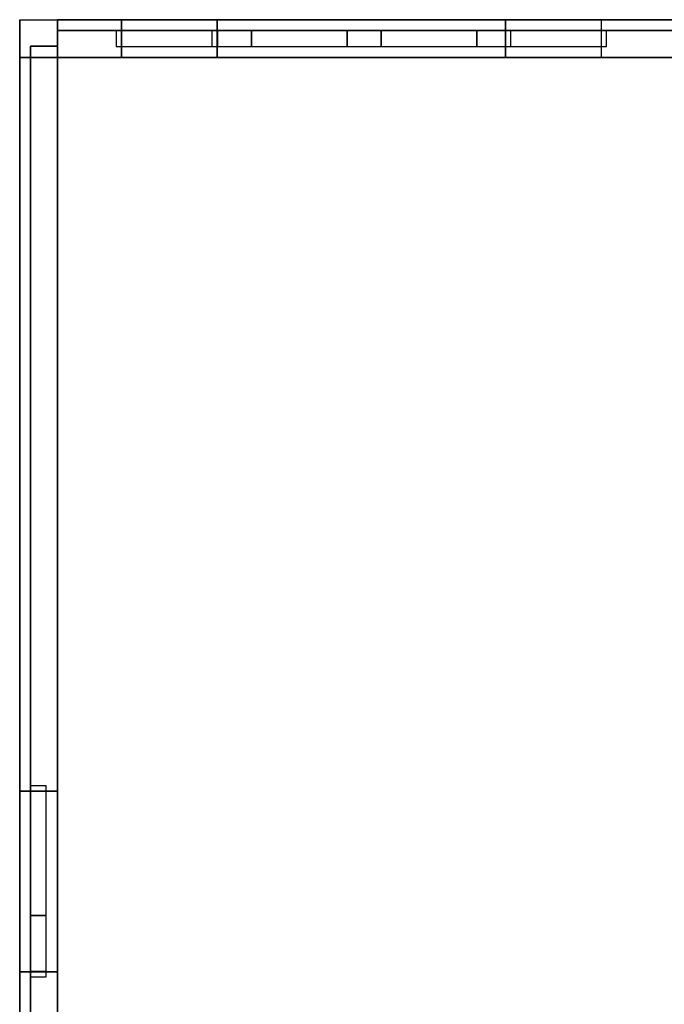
# Model space of a CAD drawing. Header units: millimetres. Extents: x -35 to 33166, y -35 to 31591.
# Tile 18 of 36: x -35 to 6027, y 9729 to 18991. Entities that reach past the tile are written whole.
import ezdxf

# ---------------------------------------------------------------- set-up
doc = ezdxf.new("R2010")
doc.units = ezdxf.units.MM
doc.header["$LTSCALE"] = 25.4
doc.layers.get('0').update_dxf_attribs({"true_color": 0xffffff})
for name, color, linetype, true_color in [('end caps & lintels', 7, 'Continuous', 0xffa500), ('Walls - L1', 7, 'Continuous', 0xb4b464), ('Walls - L2', 7, 'Continuous', 0x64ff64)]:
    doc.layers.add(name, color=color, linetype=linetype, true_color=true_color)

# ---------------------------------------------------------------- blocks, each defined once
blk = doc.blocks.new('FF-WF05_LeftCap_6in_#1')
for p, q in [((0, 152.4), (0, 0)), ((50, 152.4), (0, 152.4)), ((50, 152.4, 457.2), (0, 152.4, 457.2)), ((0, 152.4, 457.2), (0, 0, 457.2)), ((0, 152.4), (0, 152.4, 457.2)), ((50, 0), (50, 152.4)), ((50, 0, 457.2), (50, 152.4, 457.2)), ((50, 152.4), (50, 152.4, 457.2)), ((0, 0), (50, 0)), ((0, 0, 457.2), (50, 0, 457.2)), ((0, 0), (0, 0, 457.2)), ((50, 0), (50, 0, 457.2))]:
    blk.add_line(p, q)
blk = doc.blocks.new('FF-WF05_LeftCap_6in_#2')
for p, q in [((0, 152.4), (0, 0)), ((50, 152.4), (0, 152.4)), ((50, 152.4, 457.2), (0, 152.4, 457.2)), ((0, 152.4, 457.2), (0, 0, 457.2)), ((0, 152.4), (0, 152.4, 457.2)), ((50, 0), (50, 152.4)), ((50, 0, 457.2), (50, 152.4, 457.2)), ((50, 152.4), (50, 152.4, 457.2)), ((0, 0), (50, 0)), ((0, 0, 457.2), (50, 0, 457.2)), ((0, 0), (0, 0, 457.2)), ((50, 0), (50, 0, 457.2))]:
    blk.add_line(p, q)
blk = doc.blocks.new('FF-WF05_LeftCap_6in_#3')
for p, q in [((0, 152.4), (0, 0)), ((50, 152.4), (0, 152.4)), ((50, 152.4, 457.2), (0, 152.4, 457.2)), ((0, 152.4, 457.2), (0, 0, 457.2)), ((0, 152.4), (0, 152.4, 457.2)), ((50, 0), (50, 152.4)), ((50, 0, 457.2), (50, 152.4, 457.2)), ((50, 152.4), (50, 152.4, 457.2)), ((0, 0), (50, 0)), ((0, 0, 457.2), (50, 0, 457.2)), ((0, 0), (0, 0, 457.2)), ((50, 0), (50, 0, 457.2))]:
    blk.add_line(p, q)
blk = doc.blocks.new('FF-WF05_LeftCap_6in_#4')
for p, q in [((0, 152.4), (0, 0)), ((50, 152.4), (0, 152.4)), ((50, 152.4, 353.4), (0, 152.4, 353.4)), ((0, 152.4, 353.4), (0, 0, 353.4)), ((0, 152.4), (0, 152.4, 353.4)), ((50, 0), (50, 152.4)), ((50, 0, 353.4), (50, 152.4, 353.4)), ((50, 152.4), (50, 152.4, 353.4)), ((0, 0), (50, 0)), ((0, 0, 353.4), (50, 0, 353.4)), ((0, 0), (0, 0, 353.4)), ((50, 0), (50, 0, 353.4))]:
    blk.add_line(p, q)
blk = doc.blocks.new('FF-WF05_RightCap_6in_#1')
for p, q in [((0, 152.4), (0, 0)), ((50, 152.4), (0, 152.4)), ((50, 152.4, 457.2), (0, 152.4, 457.2)), ((0, 152.4, 457.2), (0, 0, 457.2)), ((0, 152.4), (0, 152.4, 457.2)), ((50, 0), (50, 152.4)), ((50, 0, 457.2), (50, 152.4, 457.2)), ((50, 152.4), (50, 152.4, 457.2)), ((0, 0), (50, 0)), ((0, 0, 457.2), (50, 0, 457.2)), ((0, 0), (0, 0, 457.2)), ((50, 0), (50, 0, 457.2))]:
    blk.add_line(p, q)
blk = doc.blocks.new('FF-WF05_RightCap_6in_#2')
for p, q in [((0, 152.4), (0, 0)), ((50, 152.4), (0, 152.4)), ((50, 152.4, 457.2), (0, 152.4, 457.2)), ((0, 152.4, 457.2), (0, 0, 457.2)), ((0, 152.4), (0, 152.4, 457.2)), ((50, 0), (50, 152.4)), ((50, 0, 457.2), (50, 152.4, 457.2)), ((50, 152.4), (50, 152.4, 457.2)), ((0, 0), (50, 0)), ((0, 0, 457.2), (50, 0, 457.2)), ((0, 0), (0, 0, 457.2)), ((50, 0), (50, 0, 457.2))]:
    blk.add_line(p, q)
blk = doc.blocks.new('FF-WF05_RightCap_6in_#3')
for p, q in [((0, 152.4), (0, 0)), ((50, 152.4), (0, 152.4)), ((50, 152.4, 457.2), (0, 152.4, 457.2)), ((0, 152.4, 457.2), (0, 0, 457.2)), ((0, 152.4), (0, 152.4, 457.2)), ((50, 0), (50, 152.4)), ((50, 0, 457.2), (50, 152.4, 457.2)), ((50, 152.4), (50, 152.4, 457.2)), ((0, 0), (50, 0)), ((0, 0, 457.2), (50, 0, 457.2)), ((0, 0), (0, 0, 457.2)), ((50, 0), (50, 0, 457.2))]:
    blk.add_line(p, q)
blk = doc.blocks.new('FF-WF05_RightCap_6in_#4')
for p, q in [((0, 152.4), (0, 0)), ((50, 152.4), (0, 152.4)), ((50, 152.4, 353.4), (0, 152.4, 353.4)), ((0, 152.4, 353.4), (0, 0, 353.4)), ((0, 152.4), (0, 152.4, 353.4)), ((50, 0), (50, 152.4)), ((50, 0, 353.4), (50, 152.4, 353.4)), ((50, 152.4), (50, 152.4, 353.4)), ((0, 0), (50, 0)), ((0, 0, 353.4), (50, 0, 353.4)), ((0, 0), (0, 0, 353.4)), ((50, 0), (50, 0, 353.4))]:
    blk.add_line(p, q)
blk = doc.blocks.new('FF-WF05_HeadLintel_6in_#1')
for p, q in [((0, 152.4), (0, 0)), ((1219.2, 152.4), (0, 152.4)), ((1219.2, 152.4, 63), (0, 152.4, 63)), ((0, 152.4, 63), (0, 0, 63)), ((0, 152.4), (0, 152.4, 63)), ((1219.2, 0), (1219.2, 152.4)), ((1219.2, 0, 63), (1219.2, 152.4, 63)), ((1219.2, 152.4), (1219.2, 152.4, 63)), ((0, 0), (1219.2, 0)), ((0, 0, 63), (1219.2, 0, 63)), ((0, 0), (0, 0, 63)), ((1219.2, 0), (1219.2, 0, 63))]:
    blk.add_line(p, q)
blk = doc.blocks.new('FF-WF05_HeadLintel_6in_#2')
for p, q in [((0, 152.4), (0, 0)), ((1219.2, 152.4), (0, 152.4)), ((1219.2, 152.4, 63), (0, 152.4, 63)), ((0, 152.4, 63), (0, 0, 63)), ((0, 152.4), (0, 152.4, 63)), ((1219.2, 0), (1219.2, 152.4)), ((1219.2, 0, 63), (1219.2, 152.4, 63)), ((1219.2, 152.4), (1219.2, 152.4, 63)), ((0, 0), (1219.2, 0)), ((0, 0, 63), (1219.2, 0, 63)), ((0, 0), (0, 0, 63)), ((1219.2, 0), (1219.2, 0, 63))]:
    blk.add_line(p, q)
blk = doc.blocks.new('FF-WF05_HeadLintel_6in_#3')
for p, q in [((0, 152.4), (0, 0)), ((371.6, 152.4), (0, 152.4)), ((371.6, 152.4, 63), (0, 152.4, 63)), ((0, 152.4, 63), (0, 0, 63)), ((0, 152.4), (0, 152.4, 63)), ((371.6, 0), (371.6, 152.4)), ((371.6, 0, 63), (371.6, 152.4, 63)), ((371.6, 152.4), (371.6, 152.4, 63)), ((0, 0), (371.6, 0)), ((0, 0, 63), (371.6, 0, 63)), ((0, 0), (0, 0, 63)), ((371.6, 0), (371.6, 0, 63))]:
    blk.add_line(p, q)
blk = doc.blocks.new('FF-WF05_SillLintel_6in_#1')
for p, q in [((0, 152.4), (0, 0)), ((1219.2, 152.4), (0, 152.4)), ((1219.2, 152.4, 63), (0, 152.4, 63)), ((0, 152.4, 63), (0, 0, 63)), ((0, 152.4), (0, 152.4, 63)), ((1219.2, 0), (1219.2, 152.4)), ((1219.2, 0, 63), (1219.2, 152.4, 63)), ((1219.2, 152.4), (1219.2, 152.4, 63)), ((0, 0), (1219.2, 0)), ((0, 0, 63), (1219.2, 0, 63)), ((0, 0), (0, 0, 63)), ((1219.2, 0), (1219.2, 0, 63))]:
    blk.add_line(p, q)
blk = doc.blocks.new('FF-WF05_SillLintel_6in_#2')
for p, q in [((0, 152.4), (0, 0)), ((1219.2, 152.4), (0, 152.4)), ((1219.2, 152.4, 63), (0, 152.4, 63)), ((0, 152.4, 63), (0, 0, 63)), ((0, 152.4), (0, 152.4, 63)), ((1219.2, 0), (1219.2, 152.4)), ((1219.2, 0, 63), (1219.2, 152.4, 63)), ((1219.2, 152.4), (1219.2, 152.4, 63)), ((0, 0), (1219.2, 0)), ((0, 0, 63), (1219.2, 0, 63)), ((0, 0), (0, 0, 63)), ((1219.2, 0), (1219.2, 0, 63))]:
    blk.add_line(p, q)
blk = doc.blocks.new('FF-WF05_SillLintel_6in_#3')
for p, q in [((0, 152.4), (0, 0)), ((371.6, 152.4), (0, 152.4)), ((371.6, 152.4, 63), (0, 152.4, 63)), ((0, 152.4, 63), (0, 0, 63)), ((0, 152.4), (0, 152.4, 63)), ((371.6, 0), (371.6, 152.4)), ((371.6, 0, 63), (371.6, 152.4, 63)), ((371.6, 152.4), (371.6, 152.4, 63)), ((0, 0), (371.6, 0)), ((0, 0, 63), (371.6, 0, 63)), ((0, 0), (0, 0, 63)), ((371.6, 0), (371.6, 0, 63))]:
    blk.add_line(p, q)
blk = doc.blocks.new('GF-WG06_LeftCap_6in_#8')
for p, q in [((0, 152.4), (0, 0)), ((50, 152.4), (0, 152.4)), ((50, 152.4, 457.2), (0, 152.4, 457.2)), ((0, 152.4, 457.2), (0, 0, 457.2)), ((0, 152.4), (0, 152.4, 457.2)), ((50, 0), (50, 152.4)), ((50, 0, 457.2), (50, 152.4, 457.2)), ((50, 152.4), (50, 152.4, 457.2)), ((0, 0), (50, 0)), ((0, 0, 457.2), (50, 0, 457.2)), ((0, 0), (0, 0, 457.2)), ((50, 0), (50, 0, 457.2))]:
    blk.add_line(p, q)
blk = doc.blocks.new('GF-WG06_LeftCap_6in_#9')
for p, q in [((0, 152.4), (0, 0)), ((50, 152.4), (0, 152.4)), ((50, 152.4, 457.2), (0, 152.4, 457.2)), ((0, 152.4, 457.2), (0, 0, 457.2)), ((0, 152.4), (0, 152.4, 457.2)), ((50, 0), (50, 152.4)), ((50, 0, 457.2), (50, 152.4, 457.2)), ((50, 152.4), (50, 152.4, 457.2)), ((0, 0), (50, 0)), ((0, 0, 457.2), (50, 0, 457.2)), ((0, 0), (0, 0, 457.2)), ((50, 0), (50, 0, 457.2))]:
    blk.add_line(p, q)
blk = doc.blocks.new('GF-WG06_LeftCap_6in_#10')
for p, q in [((0, 152.4), (0, 0)), ((50, 152.4), (0, 152.4)), ((50, 152.4, 457.2), (0, 152.4, 457.2)), ((0, 152.4, 457.2), (0, 0, 457.2)), ((0, 152.4), (0, 152.4, 457.2)), ((50, 0), (50, 152.4)), ((50, 0, 457.2), (50, 152.4, 457.2)), ((50, 152.4), (50, 152.4, 457.2)), ((0, 0), (50, 0)), ((0, 0, 457.2), (50, 0, 457.2)), ((0, 0), (0, 0, 457.2)), ((50, 0), (50, 0, 457.2))]:
    blk.add_line(p, q)
blk = doc.blocks.new('GF-WG06_LeftCap_6in_#11')
for p, q in [((0, 152.4), (0, 0)), ((50, 152.4), (0, 152.4)), ((50, 152.4, 457.2), (0, 152.4, 457.2)), ((0, 152.4, 457.2), (0, 0, 457.2)), ((0, 152.4), (0, 152.4, 457.2)), ((50, 0), (50, 152.4)), ((50, 0, 457.2), (50, 152.4, 457.2)), ((50, 152.4), (50, 152.4, 457.2)), ((0, 0), (50, 0)), ((0, 0, 457.2), (50, 0, 457.2)), ((0, 0), (0, 0, 457.2)), ((50, 0), (50, 0, 457.2))]:
    blk.add_line(p, q)
blk = doc.blocks.new('GF-WG06_LeftCap_6in_#12')
for p, q in [((0, 152.4), (0, 0)), ((50, 152.4), (0, 152.4)), ((50, 152.4, 457.2), (0, 152.4, 457.2)), ((0, 152.4, 457.2), (0, 0, 457.2)), ((0, 152.4), (0, 152.4, 457.2)), ((50, 0), (50, 152.4)), ((50, 0, 457.2), (50, 152.4, 457.2)), ((50, 152.4), (50, 152.4, 457.2)), ((0, 0), (50, 0)), ((0, 0, 457.2), (50, 0, 457.2)), ((0, 0), (0, 0, 457.2)), ((50, 0), (50, 0, 457.2))]:
    blk.add_line(p, q)
blk = doc.blocks.new('GF-WG06_LeftCap_6in_#13')
for p, q in [((0, 152.4), (0, 0)), ((50, 152.4), (0, 152.4)), ((50, 152.4, 457.2), (0, 152.4, 457.2)), ((0, 152.4, 457.2), (0, 0, 457.2)), ((0, 152.4), (0, 152.4, 457.2)), ((50, 0), (50, 152.4)), ((50, 0, 457.2), (50, 152.4, 457.2)), ((50, 152.4), (50, 152.4, 457.2)), ((0, 0), (50, 0)), ((0, 0, 457.2), (50, 0, 457.2)), ((0, 0), (0, 0, 457.2)), ((50, 0), (50, 0, 457.2))]:
    blk.add_line(p, q)
blk = doc.blocks.new('GF-WG06_LeftCap_6in_#14')
for p, q in [((0, 152.4), (0, 0)), ((50, 152.4), (0, 152.4)), ((50, 152.4, 181.8), (0, 152.4, 181.8)), ((0, 152.4, 181.8), (0, 0, 181.8)), ((0, 152.4), (0, 152.4, 181.8)), ((50, 0), (50, 152.4)), ((50, 0, 181.8), (50, 152.4, 181.8)), ((50, 152.4), (50, 152.4, 181.8)), ((0, 0), (50, 0)), ((0, 0, 181.8), (50, 0, 181.8)), ((0, 0), (0, 0, 181.8)), ((50, 0), (50, 0, 181.8))]:
    blk.add_line(p, q)
blk = doc.blocks.new('GF-WG06_RightCap_6in_#8')
for p, q in [((0, 152.4), (0, 0)), ((50, 152.4), (0, 152.4)), ((50, 152.4, 457.2), (0, 152.4, 457.2)), ((0, 152.4, 457.2), (0, 0, 457.2)), ((0, 152.4), (0, 152.4, 457.2)), ((50, 0), (50, 152.4)), ((50, 0, 457.2), (50, 152.4, 457.2)), ((50, 152.4), (50, 152.4, 457.2)), ((0, 0), (50, 0)), ((0, 0, 457.2), (50, 0, 457.2)), ((0, 0), (0, 0, 457.2)), ((50, 0), (50, 0, 457.2))]:
    blk.add_line(p, q)
blk = doc.blocks.new('GF-WG06_RightCap_6in_#9')
for p, q in [((0, 152.4), (0, 0)), ((50, 152.4), (0, 152.4)), ((50, 152.4, 457.2), (0, 152.4, 457.2)), ((0, 152.4, 457.2), (0, 0, 457.2)), ((0, 152.4), (0, 152.4, 457.2)), ((50, 0), (50, 152.4)), ((50, 0, 457.2), (50, 152.4, 457.2)), ((50, 152.4), (50, 152.4, 457.2)), ((0, 0), (50, 0)), ((0, 0, 457.2), (50, 0, 457.2)), ((0, 0), (0, 0, 457.2)), ((50, 0), (50, 0, 457.2))]:
    blk.add_line(p, q)
blk = doc.blocks.new('GF-WG06_RightCap_6in_#10')
for p, q in [((0, 152.4), (0, 0)), ((50, 152.4), (0, 152.4)), ((50, 152.4, 457.2), (0, 152.4, 457.2)), ((0, 152.4, 457.2), (0, 0, 457.2)), ((0, 152.4), (0, 152.4, 457.2)), ((50, 0), (50, 152.4)), ((50, 0, 457.2), (50, 152.4, 457.2)), ((50, 152.4), (50, 152.4, 457.2)), ((0, 0), (50, 0)), ((0, 0, 457.2), (50, 0, 457.2)), ((0, 0), (0, 0, 457.2)), ((50, 0), (50, 0, 457.2))]:
    blk.add_line(p, q)
blk = doc.blocks.new('GF-WG06_RightCap_6in_#11')
for p, q in [((0, 152.4), (0, 0)), ((50, 152.4), (0, 152.4)), ((50, 152.4, 457.2), (0, 152.4, 457.2)), ((0, 152.4, 457.2), (0, 0, 457.2)), ((0, 152.4), (0, 152.4, 457.2)), ((50, 0), (50, 152.4)), ((50, 0, 457.2), (50, 152.4, 457.2)), ((50, 152.4), (50, 152.4, 457.2)), ((0, 0), (50, 0)), ((0, 0, 457.2), (50, 0, 457.2)), ((0, 0), (0, 0, 457.2)), ((50, 0), (50, 0, 457.2))]:
    blk.add_line(p, q)
blk = doc.blocks.new('GF-WG06_RightCap_6in_#12')
for p, q in [((0, 152.4), (0, 0)), ((50, 152.4), (0, 152.4)), ((50, 152.4, 457.2), (0, 152.4, 457.2)), ((0, 152.4, 457.2), (0, 0, 457.2)), ((0, 152.4), (0, 152.4, 457.2)), ((50, 0), (50, 152.4)), ((50, 0, 457.2), (50, 152.4, 457.2)), ((50, 152.4), (50, 152.4, 457.2)), ((0, 0), (50, 0)), ((0, 0, 457.2), (50, 0, 457.2)), ((0, 0), (0, 0, 457.2)), ((50, 0), (50, 0, 457.2))]:
    blk.add_line(p, q)
blk = doc.blocks.new('GF-WG06_RightCap_6in_#13')
for p, q in [((0, 152.4), (0, 0)), ((50, 152.4), (0, 152.4)), ((50, 152.4, 457.2), (0, 152.4, 457.2)), ((0, 152.4, 457.2), (0, 0, 457.2)), ((0, 152.4), (0, 152.4, 457.2)), ((50, 0), (50, 152.4)), ((50, 0, 457.2), (50, 152.4, 457.2)), ((50, 152.4), (50, 152.4, 457.2)), ((0, 0), (50, 0)), ((0, 0, 457.2), (50, 0, 457.2)), ((0, 0), (0, 0, 457.2)), ((50, 0), (50, 0, 457.2))]:
    blk.add_line(p, q)
blk = doc.blocks.new('GF-WG06_RightCap_6in_#14')
for p, q in [((0, 152.4), (0, 0)), ((50, 152.4), (0, 152.4)), ((50, 152.4, 181.8), (0, 152.4, 181.8)), ((0, 152.4, 181.8), (0, 0, 181.8)), ((0, 152.4), (0, 152.4, 181.8)), ((50, 0), (50, 152.4)), ((50, 0, 181.8), (50, 152.4, 181.8)), ((50, 152.4), (50, 152.4, 181.8)), ((0, 0), (50, 0)), ((0, 0, 181.8), (50, 0, 181.8)), ((0, 0), (0, 0, 181.8)), ((50, 0), (50, 0, 181.8))]:
    blk.add_line(p, q)
blk = doc.blocks.new('GF-WG06_HeadLintel_6in_#3')
for p, q in [((0, 152.4), (0, 0)), ((1219.2, 152.4), (0, 152.4)), ((1219.2, 152.4, 63), (0, 152.4, 63)), ((0, 152.4, 63), (0, 0, 63)), ((0, 152.4), (0, 152.4, 63)), ((1219.2, 0), (1219.2, 152.4)), ((1219.2, 0, 63), (1219.2, 152.4, 63)), ((1219.2, 152.4), (1219.2, 152.4, 63)), ((0, 0), (1219.2, 0)), ((0, 0, 63), (1219.2, 0, 63)), ((0, 0), (0, 0, 63)), ((1219.2, 0), (1219.2, 0, 63))]:
    blk.add_line(p, q)
blk = doc.blocks.new('GF-WG06_HeadLintel_6in_#4')
for p, q in [((0, 152.4), (0, 0)), ((577.8, 152.4), (0, 152.4)), ((577.8, 152.4, 63), (0, 152.4, 63)), ((0, 152.4, 63), (0, 0, 63)), ((0, 152.4), (0, 152.4, 63)), ((577.8, 0), (577.8, 152.4)), ((577.8, 0, 63), (577.8, 152.4, 63)), ((577.8, 152.4), (577.8, 152.4, 63)), ((0, 0), (577.8, 0)), ((0, 0, 63), (577.8, 0, 63)), ((0, 0), (0, 0, 63)), ((577.8, 0), (577.8, 0, 63))]:
    blk.add_line(p, q)
blk = doc.blocks.new('GF-WG07_LeftCap_6in_#8')
for p, q in [((0, 152.4), (0, 0)), ((50, 152.4), (0, 152.4)), ((50, 152.4, 457.2), (0, 152.4, 457.2)), ((0, 152.4, 457.2), (0, 0, 457.2)), ((0, 152.4), (0, 152.4, 457.2)), ((50, 0), (50, 152.4)), ((50, 0, 457.2), (50, 152.4, 457.2)), ((50, 152.4), (50, 152.4, 457.2)), ((0, 0), (50, 0)), ((0, 0, 457.2), (50, 0, 457.2)), ((0, 0), (0, 0, 457.2)), ((50, 0), (50, 0, 457.2))]:
    blk.add_line(p, q)
blk = doc.blocks.new('GF-WG07_LeftCap_6in_#9')
for p, q in [((0, 152.4), (0, 0)), ((50, 152.4), (0, 152.4)), ((50, 152.4, 457.2), (0, 152.4, 457.2)), ((0, 152.4, 457.2), (0, 0, 457.2)), ((0, 152.4), (0, 152.4, 457.2)), ((50, 0), (50, 152.4)), ((50, 0, 457.2), (50, 152.4, 457.2)), ((50, 152.4), (50, 152.4, 457.2)), ((0, 0), (50, 0)), ((0, 0, 457.2), (50, 0, 457.2)), ((0, 0), (0, 0, 457.2)), ((50, 0), (50, 0, 457.2))]:
    blk.add_line(p, q)
blk = doc.blocks.new('GF-WG07_LeftCap_6in_#10')
for p, q in [((0, 152.4), (0, 0)), ((50, 152.4), (0, 152.4)), ((50, 152.4, 457.2), (0, 152.4, 457.2)), ((0, 152.4, 457.2), (0, 0, 457.2)), ((0, 152.4), (0, 152.4, 457.2)), ((50, 0), (50, 152.4)), ((50, 0, 457.2), (50, 152.4, 457.2)), ((50, 152.4), (50, 152.4, 457.2)), ((0, 0), (50, 0)), ((0, 0, 457.2), (50, 0, 457.2)), ((0, 0), (0, 0, 457.2)), ((50, 0), (50, 0, 457.2))]:
    blk.add_line(p, q)
blk = doc.blocks.new('GF-WG07_LeftCap_6in_#11')
for p, q in [((0, 152.4), (0, 0)), ((50, 152.4), (0, 152.4)), ((50, 152.4, 457.2), (0, 152.4, 457.2)), ((0, 152.4, 457.2), (0, 0, 457.2)), ((0, 152.4), (0, 152.4, 457.2)), ((50, 0), (50, 152.4)), ((50, 0, 457.2), (50, 152.4, 457.2)), ((50, 152.4), (50, 152.4, 457.2)), ((0, 0), (50, 0)), ((0, 0, 457.2), (50, 0, 457.2)), ((0, 0), (0, 0, 457.2)), ((50, 0), (50, 0, 457.2))]:
    blk.add_line(p, q)
blk = doc.blocks.new('GF-WG07_LeftCap_6in_#12')
for p, q in [((0, 152.4), (0, 0)), ((50, 152.4), (0, 152.4)), ((50, 152.4, 457.2), (0, 152.4, 457.2)), ((0, 152.4, 457.2), (0, 0, 457.2)), ((0, 152.4), (0, 152.4, 457.2)), ((50, 0), (50, 152.4)), ((50, 0, 457.2), (50, 152.4, 457.2)), ((50, 152.4), (50, 152.4, 457.2)), ((0, 0), (50, 0)), ((0, 0, 457.2), (50, 0, 457.2)), ((0, 0), (0, 0, 457.2)), ((50, 0), (50, 0, 457.2))]:
    blk.add_line(p, q)
blk = doc.blocks.new('GF-WG07_LeftCap_6in_#13')
for p, q in [((0, 152.4), (0, 0)), ((50, 152.4), (0, 152.4)), ((50, 152.4, 457.2), (0, 152.4, 457.2)), ((0, 152.4, 457.2), (0, 0, 457.2)), ((0, 152.4), (0, 152.4, 457.2)), ((50, 0), (50, 152.4)), ((50, 0, 457.2), (50, 152.4, 457.2)), ((50, 152.4), (50, 152.4, 457.2)), ((0, 0), (50, 0)), ((0, 0, 457.2), (50, 0, 457.2)), ((0, 0), (0, 0, 457.2)), ((50, 0), (50, 0, 457.2))]:
    blk.add_line(p, q)
blk = doc.blocks.new('GF-WG07_LeftCap_6in_#14')
for p, q in [((0, 152.4), (0, 0)), ((50, 152.4), (0, 152.4)), ((50, 152.4, 181.8), (0, 152.4, 181.8)), ((0, 152.4, 181.8), (0, 0, 181.8)), ((0, 152.4), (0, 152.4, 181.8)), ((50, 0), (50, 152.4)), ((50, 0, 181.8), (50, 152.4, 181.8)), ((50, 152.4), (50, 152.4, 181.8)), ((0, 0), (50, 0)), ((0, 0, 181.8), (50, 0, 181.8)), ((0, 0), (0, 0, 181.8)), ((50, 0), (50, 0, 181.8))]:
    blk.add_line(p, q)
blk = doc.blocks.new('GF-WG07_RightCap_6in_#8')
for p, q in [((0, 152.4), (0, 0)), ((50, 152.4), (0, 152.4)), ((50, 152.4, 457.2), (0, 152.4, 457.2)), ((0, 152.4, 457.2), (0, 0, 457.2)), ((0, 152.4), (0, 152.4, 457.2)), ((50, 0), (50, 152.4)), ((50, 0, 457.2), (50, 152.4, 457.2)), ((50, 152.4), (50, 152.4, 457.2)), ((0, 0), (50, 0)), ((0, 0, 457.2), (50, 0, 457.2)), ((0, 0), (0, 0, 457.2)), ((50, 0), (50, 0, 457.2))]:
    blk.add_line(p, q)
blk = doc.blocks.new('GF-WG07_RightCap_6in_#9')
for p, q in [((0, 152.4), (0, 0)), ((50, 152.4), (0, 152.4)), ((50, 152.4, 457.2), (0, 152.4, 457.2)), ((0, 152.4, 457.2), (0, 0, 457.2)), ((0, 152.4), (0, 152.4, 457.2)), ((50, 0), (50, 152.4)), ((50, 0, 457.2), (50, 152.4, 457.2)), ((50, 152.4), (50, 152.4, 457.2)), ((0, 0), (50, 0)), ((0, 0, 457.2), (50, 0, 457.2)), ((0, 0), (0, 0, 457.2)), ((50, 0), (50, 0, 457.2))]:
    blk.add_line(p, q)
blk = doc.blocks.new('GF-WG07_RightCap_6in_#10')
for p, q in [((0, 152.4), (0, 0)), ((50, 152.4), (0, 152.4)), ((50, 152.4, 457.2), (0, 152.4, 457.2)), ((0, 152.4, 457.2), (0, 0, 457.2)), ((0, 152.4), (0, 152.4, 457.2)), ((50, 0), (50, 152.4)), ((50, 0, 457.2), (50, 152.4, 457.2)), ((50, 152.4), (50, 152.4, 457.2)), ((0, 0), (50, 0)), ((0, 0, 457.2), (50, 0, 457.2)), ((0, 0), (0, 0, 457.2)), ((50, 0), (50, 0, 457.2))]:
    blk.add_line(p, q)
blk = doc.blocks.new('GF-WG07_RightCap_6in_#11')
for p, q in [((0, 152.4), (0, 0)), ((50, 152.4), (0, 152.4)), ((50, 152.4, 457.2), (0, 152.4, 457.2)), ((0, 152.4, 457.2), (0, 0, 457.2)), ((0, 152.4), (0, 152.4, 457.2)), ((50, 0), (50, 152.4)), ((50, 0, 457.2), (50, 152.4, 457.2)), ((50, 152.4), (50, 152.4, 457.2)), ((0, 0), (50, 0)), ((0, 0, 457.2), (50, 0, 457.2)), ((0, 0), (0, 0, 457.2)), ((50, 0), (50, 0, 457.2))]:
    blk.add_line(p, q)
blk = doc.blocks.new('GF-WG07_RightCap_6in_#12')
for p, q in [((0, 152.4), (0, 0)), ((50, 152.4), (0, 152.4)), ((50, 152.4, 457.2), (0, 152.4, 457.2)), ((0, 152.4, 457.2), (0, 0, 457.2)), ((0, 152.4), (0, 152.4, 457.2)), ((50, 0), (50, 152.4)), ((50, 0, 457.2), (50, 152.4, 457.2)), ((50, 152.4), (50, 152.4, 457.2)), ((0, 0), (50, 0)), ((0, 0, 457.2), (50, 0, 457.2)), ((0, 0), (0, 0, 457.2)), ((50, 0), (50, 0, 457.2))]:
    blk.add_line(p, q)
blk = doc.blocks.new('GF-WG07_RightCap_6in_#13')
for p, q in [((0, 152.4), (0, 0)), ((50, 152.4), (0, 152.4)), ((50, 152.4, 457.2), (0, 152.4, 457.2)), ((0, 152.4, 457.2), (0, 0, 457.2)), ((0, 152.4), (0, 152.4, 457.2)), ((50, 0), (50, 152.4)), ((50, 0, 457.2), (50, 152.4, 457.2)), ((50, 152.4), (50, 152.4, 457.2)), ((0, 0), (50, 0)), ((0, 0, 457.2), (50, 0, 457.2)), ((0, 0), (0, 0, 457.2)), ((50, 0), (50, 0, 457.2))]:
    blk.add_line(p, q)
blk = doc.blocks.new('GF-WG07_RightCap_6in_#14')
for p, q in [((0, 152.4), (0, 0)), ((50, 152.4), (0, 152.4)), ((50, 152.4, 181.8), (0, 152.4, 181.8)), ((0, 152.4, 181.8), (0, 0, 181.8)), ((0, 152.4), (0, 152.4, 181.8)), ((50, 0), (50, 152.4)), ((50, 0, 181.8), (50, 152.4, 181.8)), ((50, 152.4), (50, 152.4, 181.8)), ((0, 0), (50, 0)), ((0, 0, 181.8), (50, 0, 181.8)), ((0, 0), (0, 0, 181.8)), ((50, 0), (50, 0, 181.8))]:
    blk.add_line(p, q)
blk = doc.blocks.new('GF-WG07_HeadLintel_6in_#5')
for p, q in [((0, 152.4), (0, 0)), ((1219.2, 152.4), (0, 152.4)), ((1219.2, 152.4, 63), (0, 152.4, 63)), ((0, 152.4, 63), (0, 0, 63)), ((0, 152.4), (0, 152.4, 63)), ((1219.2, 0), (1219.2, 152.4)), ((1219.2, 0, 63), (1219.2, 152.4, 63)), ((1219.2, 152.4), (1219.2, 152.4, 63)), ((0, 0), (1219.2, 0)), ((0, 0, 63), (1219.2, 0, 63)), ((0, 0), (0, 0, 63)), ((1219.2, 0), (1219.2, 0, 63))]:
    blk.add_line(p, q)
blk = doc.blocks.new('GF-WG07_HeadLintel_6in_#6')
for p, q in [((0, 152.4), (0, 0)), ((1219.2, 152.4), (0, 152.4)), ((1219.2, 152.4, 63), (0, 152.4, 63)), ((0, 152.4, 63), (0, 0, 63)), ((0, 152.4), (0, 152.4, 63)), ((1219.2, 0), (1219.2, 152.4)), ((1219.2, 0, 63), (1219.2, 152.4, 63)), ((1219.2, 152.4), (1219.2, 152.4, 63)), ((0, 0), (1219.2, 0)), ((0, 0, 63), (1219.2, 0, 63)), ((0, 0), (0, 0, 63)), ((1219.2, 0), (1219.2, 0, 63))]:
    blk.add_line(p, q)
blk = doc.blocks.new('GF-WG07_HeadLintel_6in_#7')
for p, q in [((0, 152.4), (0, 0)), ((1219.2, 152.4), (0, 152.4)), ((1219.2, 152.4, 63), (0, 152.4, 63)), ((0, 152.4, 63), (0, 0, 63)), ((0, 152.4), (0, 152.4, 63)), ((1219.2, 0), (1219.2, 152.4)), ((1219.2, 0, 63), (1219.2, 152.4, 63)), ((1219.2, 152.4), (1219.2, 152.4, 63)), ((0, 0), (1219.2, 0)), ((0, 0, 63), (1219.2, 0, 63)), ((0, 0), (0, 0, 63)), ((1219.2, 0), (1219.2, 0, 63))]:
    blk.add_line(p, q)
blk = doc.blocks.new('GF-WG07_HeadLintel_6in_#8')
for p, q in [((0, 152.4), (0, 0)), ((952.4, 152.4), (0, 152.4)), ((952.4, 152.4, 63), (0, 152.4, 63)), ((0, 152.4, 63), (0, 0, 63)), ((0, 152.4), (0, 152.4, 63)), ((952.4, 0), (952.4, 152.4)), ((952.4, 0, 63), (952.4, 152.4, 63)), ((952.4, 152.4), (952.4, 152.4, 63)), ((0, 0), (952.4, 0)), ((0, 0, 63), (952.4, 0, 63)), ((0, 0), (0, 0, 63)), ((952.4, 0), (952.4, 0, 63))]:
    blk.add_line(p, q)
blk = doc.blocks.new('Difference#133')
for p, q in [((321.3, 18635, -100), (321.3, 18990.6, -100)), ((321.3, 18990.6, -100), (922.5, 18990.6, -100)), ((321.3, 18742, 3351.3), (321.3, 18990.6, 3557.6)), ((321.3, 18990.6, -100), (321.3, 18990.6, 3557.6)), ((321.3, 18990.6, 3557.6), (6152.9, 18990.6, 3557.6)), ((321.3, 18990.6, 3557.6), (321.3, 18635, 3557.6)), ((922.5, 18635, -100), (922.5, 18990.6, -100)), ((922.5, 18990.6, -100), (922.5, 18990.6, 2825.5)), ((922.5, 18990.6, 2825.5), (922.5, 18635, 2825.5)), ((922.5, 18990.6, 2825.5), (5433, 18990.6, 2825.5)), ((5433, 18990.6, 2825.5), (5433, 18635, 2825.5)), ((5433, 18990.6, 2825.5), (5433, 18990.6, -100)), ((5433, 18990.6, -100), (5433, 18635, -100)), ((6152.9, 18990.6, -100), (5433, 18990.6, -100)), ((6152.9, 18990.6, 3557.6), (6152.9, 18990.6, -100)), ((6152.9, 18990.6, -100), (6152.9, 18635, -100)), ((6152.9, 18990.6, 3557.6), (6152.9, 18635, 3557.6)), ((321.3, 18742, 3198.7), (321.3, 18889, 3198.7)), ((321.3, 18889, 3198.7), (321.3, 18889, 3351.3)), ((321.3, 18889, 3351.3), (321.3, 18742, 3351.3)), ((321.3, 18889, 3351.3), (6152.9, 18889, 3351.3)), ((6152.9, 18889, 3198.7), (321.3, 18889, 3198.7)), ((6152.9, 18889, 3351.3), (6152.9, 18889, 3351.3)), ((6152.9, 18889, 3351.3), (6152.9, 18635, 3351.3)), ((6152.9, 18635, 3198.7), (6152.9, 18889, 3198.7)), ((6152.9, 18889, 3198.7), (6152.9, 18889, 3198.7)), ((6152.9, 18889, 3198.7), (6152.9, 18889, 3351.3)), ((321.3, 18742, 3351.3), (321.3, 18742, 3198.7)), ((321.3, 18635, 3351.3), (321.3, 18742, 3351.3)), ((321.3, 18742, 3198.7), (321.3, 18635, 3198.7)), ((321.3, 18635, -100), (321.3, 18742, 3198.7)), ((321.3, 18635, 3557.6), (321.3, 18742, 3351.3)), ((6152.9, 18635, 3351.3), (321.3, 18635, 3351.3)), ((321.3, 18635, 3198.7), (6152.9, 18635, 3198.7)), ((321.3, 18635, -100), (922.5, 18635, -100)), ((321.3, 18635, 3198.7), (321.3, 18635, -100)), ((321.3, 18635, 3557.6), (321.3, 18635, 3351.3)), ((6152.9, 18635, 3557.6), (321.3, 18635, 3557.6)), ((922.5, 18635, 2825.5), (922.5, 18635, -100)), ((5433, 18635, 2825.5), (922.5, 18635, 2825.5)), ((5433, 18635, -100), (5433, 18635, 2825.5)), ((5433, 18635, -100), (6152.9, 18635, -100)), ((6152.9, 18635, -100), (6152.9, 18635, 3198.7)), ((6152.9, 18635, 3351.3), (6152.9, 18635, 3557.6))]:
    blk.add_line(p, q)
blk = doc.blocks.new('Difference#21')
for p, q in [((-34.59, 2008.774, 3557.6), (-34.59, 18634.766, 3557.6)), ((-34.59, 18634.766, 3557.6), (-34.59, 18634.766, -100)), ((-34.59, 18634.766, -100), (-34.59, 11733, -100)), ((-34.59, 18634.766, -100), (321.01, 18634.766, -100)), ((-34.59, 18634.766, 3557.6), (321.01, 18634.766, 3557.6)), ((66.9746, 2008.8, 3198.73), (66.9746, 18634.766, 3198.73)), ((66.9746, 18634.766, 3198.73), (66.9746, 18634.766, 3351.27)), ((66.9746, 18634.766, 3351.27), (66.9746, 2008.8, 3351.27)), ((321.01, 18634.766, 3198.73), (66.9746, 18634.766, 3198.73)), ((66.9746, 18634.766, 3351.27), (321.01, 18634.766, 3351.27)), ((321.01, 2008.8, 3198.73), (321.01, 18634.766, 3198.73)), ((321.01, 18634.766, 3351.27), (321.01, 2008.8, 3351.27)), ((321.01, 18634.766, -100), (321.01, 11733, -100)), ((321.01, 18634.766, 3557.6), (321.01, 18634.766, 3351.27)), ((321.01, 18634.766, 3198.73), (321.01, 18634.766, -100)), ((321.01, 18634.766, 3557.6), (321.01, 2008.774, 3557.6)), ((-34.59, 11733, -100), (321.01, 11733, -100)), ((321.01, 11733, 2825.5), (-34.59, 11733, 2825.5)), ((-34.59, 11733, 2825.5), (-34.59, 11733, -100)), ((-34.59, 10035.5, 2825.5), (-34.59, 11733, 2825.5)), ((321.01, 11733, -100), (321.01, 11733, 2825.5)), ((321.01, 11733, 2825.5), (321.01, 10035.5, 2825.5)), ((-34.59, 10035.5, -100), (-34.59, 10035.5, 2825.5)), ((-34.59, 10035.5, 2825.5), (321.01, 10035.5, 2825.5)), ((321.01, 10035.5, -100), (-34.59, 10035.5, -100)), ((-34.59, 10035.5, -100), (-34.59, 8640, -100)), ((321.01, 10035.5, 2825.5), (321.01, 10035.5, -100)), ((321.01, 10035.5, -100), (321.01, 8640, -100))]:
    blk.add_line(p, q)
blk = doc.blocks.new('Difference#132')
for p, q in [((-34.59, 18634.766, 3557.6), (-34.59, 18990.62, 3557.6)), ((-34.59, 18990.62, 3557.6), (-34.59, 18990.62, -100)), ((-34.59, 18990.62, -100), (-34.59, 18634.766, -100)), ((-34.59, 18990.62, -100), (321.264, 18990.62, -100)), ((-34.59, 18990.62, 3557.6), (321.264, 18990.62, 3557.6)), ((321.264, 18990.62, -100), (321.264, 18635.02, -100)), ((321.264, 18990.62, 3557.6), (321.264, 18990.62, -100)), ((321.264, 18990.62, 3557.6), (321.264, 18635.02, 3557.6)), ((66.9746, 18634.8, 3198.73), (66.9746, 18742, 3198.73)), ((66.9746, 18742, 3198.73), (66.9746, 18742, 3351.27)), ((66.9746, 18742, 3351.27), (66.9746, 18634.8, 3351.27)), ((321.264, 18742, 3198.73), (66.9746, 18742, 3198.73)), ((66.9746, 18742, 3351.27), (321.264, 18742, 3351.27)), ((321.264, 18635.02, 3198.73), (321.264, 18742, 3198.73)), ((321.264, 18742, 3351.27), (321.264, 18635.02, 3351.27)), ((321.264, 18742, 3198.73), (321.264, 18742, 3351.27)), ((-34.59, 18634.766, -100), (321.01, 18634.766, -100)), ((321.01, 18634.766, 3557.6), (-34.59, 18634.766, 3557.6)), ((-34.59, 18634.766, 3557.6), (-34.59, 18634.766, -100)), ((66.9746, 18634.8, 3351.27), (66.9746, 18634.766, 3351.27)), ((66.9746, 18634.766, 3198.73), (66.9746, 18634.8, 3198.73)), ((66.9746, 18634.766, 3351.27), (66.9746, 18634.766, 3198.73)), ((66.9746, 18634.766, 3198.73), (321.01, 18634.766, 3198.73)), ((321.01, 18634.766, 3351.27), (66.9746, 18634.766, 3351.27)), ((321.01, 18634.8, 3198.73), (321.01, 18635.02, 3198.73)), ((321.01, 18635.02, 3198.73), (321.264, 18635.02, 3198.73)), ((321.264, 18635.02, 3351.27), (321.01, 18635.02, 3351.27)), ((321.01, 18635.02, 3351.27), (321.01, 18634.8, 3351.27)), ((321.264, 18635.02, -100), (321.01, 18635.02, -100)), ((321.01, 18635.02, -100), (321.01, 18634.766, -100)), ((321.01, 18635.02, -100), (321.01, 18635.02, 3198.73)), ((321.01, 18635.02, 3351.27), (321.01, 18635.02, 3557.6)), ((321.01, 18635.02, 3557.6), (321.01, 18634.766, 3557.6)), ((321.264, 18635.02, 3557.6), (321.01, 18635.02, 3557.6)), ((321.01, 18634.766, 3198.73), (321.01, 18634.8, 3198.73)), ((321.01, 18634.8, 3351.27), (321.01, 18634.766, 3351.27)), ((321.01, 18634.766, -100), (321.01, 18634.766, 3198.73)), ((321.01, 18634.766, 3351.27), (321.01, 18634.766, 3557.6)), ((321.264, 18635.02, -100), (321.264, 18635.02, 3198.73)), ((321.264, 18635.02, 3557.6), (321.264, 18635.02, 3351.27))]:
    blk.add_line(p, q)
blk = doc.blocks.new('Group3573')
at = {"layer": 'Walls - L1'}
for name in ['Difference#132', 'Difference#133', 'Difference#21']:
    blk.add_blockref(name, (0, 0), dxfattribs=at)
blk = doc.blocks.new('Group3666')
for p, q in [((-34.59, 18634.766, 6425), (-34.59, 18990.62, 6425)), ((-34.59, 18990.62, 6425), (-34.59, 18990.62, 3557.6)), ((-34.59, 18990.62, 3557.6), (-34.59, 18634.766, 3557.6)), ((-34.59, 18990.62, 3557.6), (321.264, 18990.62, 3557.6)), ((-34.59, 18990.62, 6425), (321.264, 18990.62, 6425)), ((321.264, 18990.62, 3557.6), (321.264, 18635.02, 3557.6)), ((321.264, 18990.62, 6425), (321.264, 18990.62, 3557.6)), ((321.264, 18990.62, 6425), (321.264, 18635.02, 6425)), ((-34.59, 18634.766, 3557.6), (321.01, 18634.766, 3557.6)), ((321.01, 18634.766, 6425), (-34.59, 18634.766, 6425)), ((-34.59, 18634.766, 6425), (-34.59, 18634.766, 3557.6)), ((321.264, 18635.02, 3557.6), (321.01, 18635.02, 3557.6)), ((321.01, 18635.02, 3557.6), (321.01, 18634.766, 3557.6)), ((321.01, 18635.02, 3557.6), (321.01, 18635.02, 6425)), ((321.01, 18635.02, 6425), (321.01, 18634.766, 6425)), ((321.264, 18635.02, 6425), (321.01, 18635.02, 6425)), ((321.01, 18634.766, 3557.6), (321.01, 18634.766, 6425)), ((321.264, 18635.02, 3557.6), (321.264, 18635.02, 6425))]:
    blk.add_line(p, q)
blk = doc.blocks.new('Group3667')
for p, q in [((321.264, 18635.02, 6425), (321.264, 18990.62, 6425)), ((321.264, 18990.62, 6425), (321.264, 18990.62, 3557.6)), ((321.264, 18990.62, 3557.6), (321.264, 18635.02, 3557.6)), ((321.264, 18990.62, 6425), (6152.91, 18990.62, 6425)), ((6152.91, 18990.62, 3557.6), (321.264, 18990.62, 3557.6)), ((1822.5, 18635.02, 3875), (1822.5, 18990.62, 3875)), ((1822.5, 18990.62, 3875), (1822.5, 18990.62, 5600.5)), ((1822.5, 18990.62, 5600.5), (1822.5, 18635.02, 5600.5)), ((1822.5, 18990.62, 5600.5), (4533, 18990.62, 5600.5)), ((4533, 18990.62, 3875), (1822.5, 18990.62, 3875)), ((4533, 18990.62, 5600.5), (4533, 18635.02, 5600.5)), ((4533, 18635.02, 3875), (4533, 18990.62, 3875)), ((4533, 18990.62, 5600.5), (4533, 18990.62, 3875)), ((6152.91, 18990.62, 6425), (6152.91, 18990.62, 3557.6)), ((6152.91, 18990.62, 3557.6), (6152.91, 18635.02, 3557.6)), ((6152.91, 18990.62, 6425), (6152.91, 18635.02, 6425)), ((321.264, 18635.02, 6425), (321.264, 18635.02, 3557.6)), ((321.264, 18635.02, 3557.6), (6152.91, 18635.02, 3557.6)), ((6152.91, 18635.02, 6425), (321.264, 18635.02, 6425)), ((1822.5, 18635.02, 5600.5), (1822.5, 18635.02, 3875)), ((4533, 18635.02, 5600.5), (1822.5, 18635.02, 5600.5)), ((1822.5, 18635.02, 3875), (4533, 18635.02, 3875)), ((4533, 18635.02, 3875), (4533, 18635.02, 5600.5)), ((6152.91, 18635.02, 3557.6), (6152.91, 18635.02, 6425))]:
    blk.add_line(p, q)
blk = doc.blocks.new('Group3665')
for p, q in [((-34.59, 2008.774, 6425), (-34.59, 18634.766, 6425)), ((-34.59, 18634.766, 6425), (-34.59, 18634.766, 3557.6)), ((-34.59, 18634.766, 3557.6), (-34.59, 2008.774, 3557.6)), ((-34.59, 18634.766, 3557.6), (321.01, 18634.766, 3557.6)), ((-34.59, 18634.766, 6425), (321.01, 18634.766, 6425)), ((321.01, 18634.766, 3557.6), (321.01, 2008.774, 3557.6)), ((321.01, 18634.766, 6425), (321.01, 18634.766, 3557.6)), ((321.01, 18634.766, 6425), (321.01, 2008.774, 6425))]:
    blk.add_line(p, q)
blk = doc.blocks.new('Group3664')
at = {"layer": 'Walls - L2'}
for name in ['Group3666', 'Group3667', 'Group3665']:
    blk.add_blockref(name, (0, 0), dxfattribs=at)

msp = doc.modelspace()

# ---------------------------------------------------------------- block references
for name in ['Group3573', 'Group3664']:
    msp.add_blockref(name, (0, 0))
at = {"layer": 'end caps & lintels'}
for name, p, rotation in [('GF-WG07_RightCap_6in_#8', (923, 18889.3, -100), 180), ('GF-WG07_RightCap_6in_#9', (923, 18889.3, 357.2), 180), ('GF-WG07_RightCap_6in_#10', (923, 18889.3, 814.4), 180), ('GF-WG07_RightCap_6in_#11', (923, 18889.3, 1271.6), 180), ('GF-WG07_RightCap_6in_#12', (923, 18889.3, 1728.8), 180), ('GF-WG07_RightCap_6in_#13', (923, 18889.3, 2186), 180), ('GF-WG07_RightCap_6in_#14', (923, 18889.3, 2643.2), 180), ('GF-WG07_HeadLintel_6in_#8', (1825.4, 18889.3, 2825), 180), ('FF-WF05_RightCap_6in_#1', (1823, 18889.3, 3875), 180), ('FF-WF05_RightCap_6in_#2', (1823, 18889.3, 4332.2), 180), ('FF-WF05_RightCap_6in_#3', (1823, 18889.3, 4789.4), 180), ('FF-WF05_RightCap_6in_#4', (1823, 18889.3, 5246.6), 180), ('FF-WF05_HeadLintel_6in_#3', (2144.6, 18889.3, 5600), 180), ('FF-WF05_SillLintel_6in_#3', (2144.6, 18889.3, 3812), 180), ('GF-WG07_HeadLintel_6in_#7', (3044.6, 18889.3, 2825), 180), ('FF-WF05_HeadLintel_6in_#2', (3363.8, 18889.3, 5600), 180), ('FF-WF05_SillLintel_6in_#2', (3363.8, 18889.3, 3812), 180), ('GF-WG07_HeadLintel_6in_#6', (4263.8, 18889.3, 2825), 180), ('FF-WF05_HeadLintel_6in_#1', (4583, 18889.3, 5600), 180), ('FF-WF05_SillLintel_6in_#1', (4583, 18889.3, 3812), 180), ('GF-WG07_HeadLintel_6in_#5', (5483, 18889.3, 2825), 180), ('FF-WF05_LeftCap_6in_#1', (4583, 18889.3, 3875), 180), ('FF-WF05_LeftCap_6in_#2', (4583, 18889.3, 4332.2), 180), ('FF-WF05_LeftCap_6in_#3', (4583, 18889.3, 4789.4), 180), ('FF-WF05_LeftCap_6in_#4', (4583, 18889.3, 5246.6), 180), ('GF-WG07_LeftCap_6in_#8', (5483, 18889.3, -100), 180), ('GF-WG07_LeftCap_6in_#9', (5483, 18889.3, 357.2), 180), ('GF-WG07_LeftCap_6in_#10', (5483, 18889.3, 814.4), 180), ('GF-WG07_LeftCap_6in_#11', (5483, 18889.3, 1271.6), 180), ('GF-WG07_LeftCap_6in_#12', (5483, 18889.3, 1728.8), 180), ('GF-WG07_LeftCap_6in_#13', (5483, 18889.3, 2186), 180), ('GF-WG07_LeftCap_6in_#14', (5483, 18889.3, 2643.2), 180), ('GF-WG06_LeftCap_6in_#8', (62.8, 11783, -100), 270), ('GF-WG06_LeftCap_6in_#9', (62.8, 11783, 357.2), 270), ('GF-WG06_LeftCap_6in_#10', (62.8, 11783, 814.4), 270), ('GF-WG06_LeftCap_6in_#11', (62.8, 11783, 1271.6), 270), ('GF-WG06_LeftCap_6in_#12', (62.8, 11783, 1728.8), 270), ('GF-WG06_LeftCap_6in_#13', (62.8, 11783, 2186), 270), ('GF-WG06_LeftCap_6in_#14', (62.8, 11783, 2643.2), 270), ('GF-WG06_HeadLintel_6in_#3', (62.8, 11783, 2825), 270), ('GF-WG06_HeadLintel_6in_#4', (62.8, 10563.8, 2825), 270), ('GF-WG06_RightCap_6in_#8', (62.8, 10036, -100), 270), ('GF-WG06_RightCap_6in_#9', (62.8, 10036, 357.2), 270), ('GF-WG06_RightCap_6in_#10', (62.8, 10036, 814.4), 270), ('GF-WG06_RightCap_6in_#11', (62.8, 10036, 1271.6), 270), ('GF-WG06_RightCap_6in_#12', (62.8, 10036, 1728.8), 270), ('GF-WG06_RightCap_6in_#13', (62.8, 10036, 2186), 270), ('GF-WG06_RightCap_6in_#14', (62.8, 10036, 2643.2), 270)]:
    msp.add_blockref(name, p, dxfattribs=dict(at, rotation=rotation))

doc.saveas('drawing.dxf')
